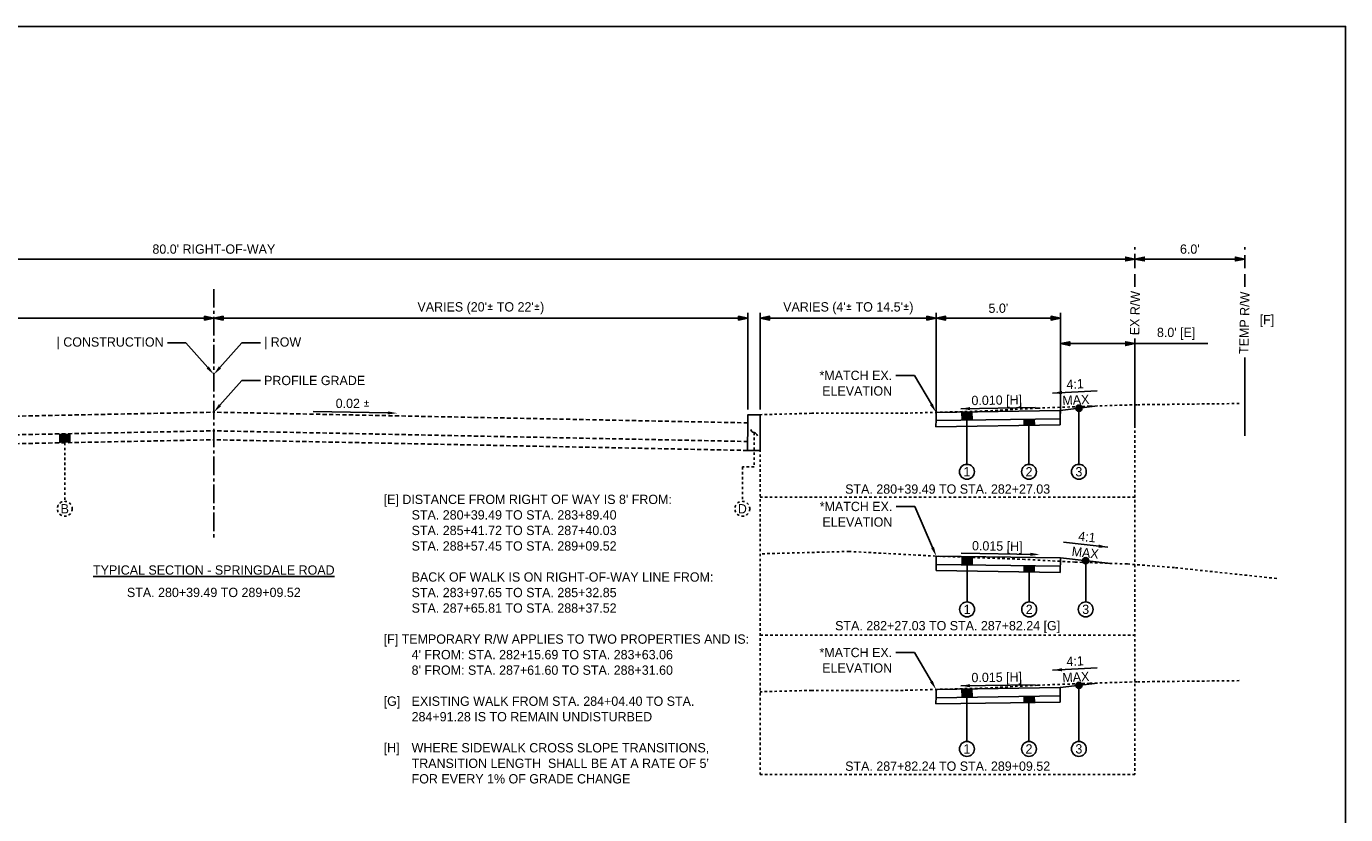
# Model space of a CAD drawing. Header units: feet. Extents: x 19045 to 19260, y 13883 to 14309.
# Tile 10 of 11: x 19083 to 19136, y 14277 to 14309. Entities that reach past the tile are written whole.
import ezdxf
from ezdxf import colors
from ezdxf.entities.mleader import LeaderData, LeaderLine
from ezdxf.math import Vec2, Vec3

# ---------------------------------------------------------------- set-up
doc = ezdxf.new("R2010")
doc.units = ezdxf.units.FT
doc.header["$MEASUREMENT"] = 0
for name, pattern in [('CENTER2', [1.125, 0.75, -0.125, 0.125, -0.125]), ('cl5', [25, 1.25, -1.25, 20, -1.25, 1.25]), ('DASHED', [0.75, 0.5, -0.25]), ('DASHED2', [0.375, 0.25, -0.125]), ('OhDOT_USTN2', [0.11, 0.069, -0.041]), ('OhDOT_USTN3', [0.22, 0.165, -0.055])]:
    doc.linetypes.add(name, pattern=pattern)
for name, color, linetype in [('CM_P_Sidewalk', 254, 'Continuous'), ('PF_X_Ground_Line', 3, 'OhDOT_USTN2'), ('PV_P_EOP', 7, 'Continuous'), ('PV_P_Text', 10, 'Continuous'), ('PV_X_EOP', 7, 'OhDOT_USTN3'), ('RW_X_CL_5', 6, 'cl5'), ('RW_X_Right_of_Way', 7, 'ROWEX-COEC')]:
    doc.layers.add(name, color=color, linetype=linetype)
doc.styles.add('Slanted-Normal', font='font31.shx', dxfattribs={"height": 0.125})
doc.styles.get("Standard").update_dxf_attribs({"font": 'font31.shx'})
doc.styles.add('Straight-Normal', font='font30.shx', dxfattribs={"height": 0.14})
doc.linetypes.add('ROWEX-COEC', pattern='A,0.75,-0.05,["Ex R/W",Straight-Normal,S=1,R=0,X=0,Y=-0.06],-0.7,0.75,-0.3,0.75,-0.3,0.75,-0.3,0.75,-0.3', length=5.7)
doc.dimstyles.new('Dec-1  Slanted', dxfattribs={"dimtxt": 0.125, "dimasz": 0.125, "dimexe": 0.07, "dimexo": 0.07, "dimgap": 0.07, "dimtad": 1, "dimdec": 1, "dimzin": 3, "dimdsep": 46, "dimtxsty": 'Slanted-Normal', "dimblk": 'Dim1', "dimcen": 0, "dimclrd": 95, "dimclre": 95, "dimclrt": 7, "dimadec": 1, "dimazin": 3, "dimtfac": 1, "dimtdec": 1, "dimtix": 1, "dimtofl": 0, "dimtmove": 1, "dimatfit": 3, "dimldrblk": 'Dim1', "dimfxl": 1, "dimtolj": 1, "dimtzin": 0, "dimlwd": -1, "dimlwe": -1, "dimarcsym": 0})

# ---------------------------------------------------------------- blocks, each defined once
blk = doc.blocks.new('Dim1')
h = blk.add_hatch(color=4)
h.dxf.hatch_style = 1
h.paths.add_polyline_path([(0, 0), (-1, -0.2), (-1, 0.2)])
at = {"color": 4}
blk.add_lwpolyline([(0, 0), (-1, -0.2), (-1, 0.2), (0, 0)], dxfattribs=at)
blk = doc.blocks.new('*D902')
at = {"layer": 'Defpoints', "color": 0, "transparency": 16777216}
for p in [(19051.78, 14299.706), (19051.78, 14299.523), (19127.775, 14299.54)]:
    blk.add_point(p, dxfattribs=at)
at = {"layer": 'PV_P_Text', "color": 95, "linetype": 'Continuous', "transparency": 16777216}
for p, q in [((19051.78, 14299.733), (19051.78, 14299.916)), ((19127.4, 14299.706), (19052.155, 14299.706)), ((19127.775, 14299.75), (19127.775, 14299.916))]:
    blk.add_line(p, q, dxfattribs=at)
at = {"layer": 'PV_P_Text', "color": 95, "transparency": 16777216, "xscale": 0.375, "yscale": 0.375, "zscale": 0.375, "rotation": 180}
blk.add_blockref('Dim1', (19051.78, 14299.706), dxfattribs=at)
at = {"layer": 'PV_P_Text', "color": 95, "transparency": 16777216, "xscale": 0.375, "yscale": 0.375, "zscale": 0.375}
blk.add_blockref('Dim1', (19127.775, 14299.706), dxfattribs=at)
at = {"layer": 'PV_P_Text', "color": 7, "transparency": 16777216, "insert": (19090.692, 14300.103), "char_height": 0.375, "attachment_point": 5, "style": 'Slanted-Normal'}
blk.add_mtext("\\A1;80.0' RIGHT-OF-WAY", dxfattribs=at)
blk = doc.blocks.new('*D903')
at = {"layer": 'Defpoints', "color": 0, "transparency": 16777216}
for p in [(19090.692, 14297.325), (19112.192, 14297.325), (19112.192, 14293.438)]:
    blk.add_point(p, dxfattribs=at)
at = {"layer": 'PV_P_Text', "color": 95, "linetype": 'Continuous', "transparency": 16777216}
for p, q in [((19112.192, 14293.648), (19112.192, 14297.535)), ((19091.067, 14297.325), (19111.817, 14297.325))]:
    blk.add_line(p, q, dxfattribs=at)
at = {"layer": 'PV_P_Text', "color": 95, "transparency": 16777216, "xscale": 0.375, "yscale": 0.375, "zscale": 0.375, "rotation": 180}
blk.add_blockref('Dim1', (19090.692, 14297.325), dxfattribs=at)
at = {"layer": 'PV_P_Text', "color": 95, "transparency": 16777216, "xscale": 0.375, "yscale": 0.375, "zscale": 0.375}
blk.add_blockref('Dim1', (19112.192, 14297.325), dxfattribs=at)
at = {"layer": 'PV_P_Text', "color": 7, "transparency": 16777216, "insert": (19101.442, 14297.723), "char_height": 0.375, "attachment_point": 5, "style": 'Slanted-Normal'}
blk.add_mtext("\\A1;VARIES (20'{\\fISOCPEUR|b0|i0|c0|p34;%%P} TO 22'{\\fISOCPEUR|b0|i0|c0|p34;%%P})", dxfattribs=at)
blk = doc.blocks.new('*D904')
at = {"layer": 'Defpoints', "color": 0, "transparency": 16777216}
for p in [(19069.192, 14297.325), (19090.692, 14297.325), (19069.192, 14293.438)]:
    blk.add_point(p, dxfattribs=at)
at = {"layer": 'PV_P_Text', "color": 95, "linetype": 'Continuous', "transparency": 16777216}
for p, q in [((19069.192, 14293.648), (19069.192, 14297.535)), ((19090.317, 14297.325), (19069.567, 14297.325))]:
    blk.add_line(p, q, dxfattribs=at)
at = {"layer": 'PV_P_Text', "color": 95, "transparency": 16777216, "xscale": 0.375, "yscale": 0.375, "zscale": 0.375, "rotation": 180}
blk.add_blockref('Dim1', (19069.192, 14297.325), dxfattribs=at)
at = {"layer": 'PV_P_Text', "color": 95, "transparency": 16777216, "xscale": 0.375, "yscale": 0.375, "zscale": 0.375}
blk.add_blockref('Dim1', (19090.692, 14297.325), dxfattribs=at)
at = {"layer": 'PV_P_Text', "color": 7, "transparency": 16777216, "insert": (19079.942, 14297.723), "char_height": 0.375, "attachment_point": 5, "style": 'Slanted-Normal'}
blk.add_mtext("\\A1;VARIES [20'{\\fISOCPEUR|b0|i0|c0|p34;%%P} TO 31.5'{\\fISOCPEUR|b0|i0|c0|p34;%%P})", dxfattribs=at)
blk = doc.blocks.new('*D905')
at = {"layer": 'Defpoints', "color": 0, "transparency": 16777216}
for p in [(19119.775, 14297.325), (19112.692, 14293.438), (19119.775, 14293.346)]:
    blk.add_point(p, dxfattribs=at)
at = {"layer": 'PV_P_Text', "color": 95, "linetype": 'Continuous', "transparency": 16777216}
for p, q in [((19112.692, 14293.648), (19112.692, 14297.535)), ((19119.775, 14293.556), (19119.775, 14297.535)), ((19113.067, 14297.325), (19119.4, 14297.325))]:
    blk.add_line(p, q, dxfattribs=at)
at = {"layer": 'PV_P_Text', "color": 95, "transparency": 16777216, "xscale": 0.375, "yscale": 0.375, "zscale": 0.375, "rotation": 180}
blk.add_blockref('Dim1', (19112.692, 14297.325), dxfattribs=at)
at = {"layer": 'PV_P_Text', "color": 95, "transparency": 16777216, "xscale": 0.375, "yscale": 0.375, "zscale": 0.375}
blk.add_blockref('Dim1', (19119.775, 14297.325), dxfattribs=at)
at = {"layer": 'PV_P_Text', "color": 7, "transparency": 16777216, "insert": (19116.234, 14297.723), "char_height": 0.375, "attachment_point": 5, "style": 'Slanted-Normal'}
blk.add_mtext("\\A1;VARIES (4'{\\fISOCPEUR|b0|i0|c0|p34;%%P} TO 14.5'{\\fISOCPEUR|b0|i0|c0|p34;%%P})", dxfattribs=at)
blk = doc.blocks.new('*D906')
at = {"layer": 'Defpoints', "color": 0, "transparency": 16777216}
for p in [(19127.775, 14299.966), (19132.191, 14300.067), (19132.191, 14299.706)]:
    blk.add_point(p, dxfattribs=at)
at = {"layer": 'PV_P_Text', "color": 95, "linetype": 'Continuous', "transparency": 16777216}
for p, q in [((19127.775, 14299.756), (19127.775, 14299.496)), ((19128.15, 14299.706), (19131.816, 14299.706)), ((19132.191, 14299.857), (19132.191, 14299.496))]:
    blk.add_line(p, q, dxfattribs=at)
at = {"layer": 'PV_P_Text', "color": 95, "transparency": 16777216, "xscale": 0.375, "yscale": 0.375, "zscale": 0.375, "rotation": 180}
blk.add_blockref('Dim1', (19127.775, 14299.706), dxfattribs=at)
at = {"layer": 'PV_P_Text', "color": 95, "transparency": 16777216, "xscale": 0.375, "yscale": 0.375, "zscale": 0.375}
blk.add_blockref('Dim1', (19132.191, 14299.706), dxfattribs=at)
at = {"layer": 'PV_P_Text', "color": 7, "transparency": 16777216, "insert": (19129.983, 14300.103), "char_height": 0.375, "attachment_point": 5, "style": 'Slanted-Normal'}
blk.add_mtext("\\A1;6.0'", dxfattribs=at)
blk = doc.blocks.new('*D907')
at = {"layer": 'Defpoints', "color": 0, "transparency": 16777216}
for p in [(19124.775, 14297.325), (19119.775, 14293.346), (19124.775, 14293.271)]:
    blk.add_point(p, dxfattribs=at)
at = {"layer": 'PV_P_Text', "color": 95, "linetype": 'Continuous', "transparency": 16777216}
for p, q in [((19119.775, 14293.556), (19119.775, 14297.535)), ((19124.775, 14293.481), (19124.775, 14297.535)), ((19120.15, 14297.325), (19124.4, 14297.325))]:
    blk.add_line(p, q, dxfattribs=at)
at = {"layer": 'PV_P_Text', "color": 95, "transparency": 16777216, "xscale": 0.375, "yscale": 0.375, "zscale": 0.375, "rotation": 180}
blk.add_blockref('Dim1', (19119.775, 14297.325), dxfattribs=at)
at = {"layer": 'PV_P_Text', "color": 95, "transparency": 16777216, "xscale": 0.375, "yscale": 0.375, "zscale": 0.375}
blk.add_blockref('Dim1', (19124.775, 14297.325), dxfattribs=at)
at = {"layer": 'PV_P_Text', "color": 7, "transparency": 16777216, "insert": (19122.275, 14297.723), "char_height": 0.375, "attachment_point": 5, "style": 'Slanted-Normal'}
blk.add_mtext("\\A1;5.0'", dxfattribs=at)
blk = doc.blocks.new('_Integral')
at = {"color": 0, "linetype": 'ByBlock', "lineweight": -2}
for centre, start, end in [((0.44, -0.09), 102, 168), ((-0.44, 0.09), 282, 348)]:
    blk.add_arc(centre, 0.454, start, end, dxfattribs=at)
blk = doc.blocks.new('*D908')
at = {"layer": 'Defpoints', "color": 0, "transparency": 16777216}
for p in [(19127.775, 14296.298), (19124.775, 14293.271), (19127.775, 14293.006)]:
    blk.add_point(p, dxfattribs=at)
at = {"layer": 'PV_P_Text', "color": 95, "linetype": 'Continuous', "transparency": 16777216}
for p, q in [((19124.775, 14293.481), (19124.775, 14296.508)), ((19127.775, 14293.216), (19127.775, 14296.508)), ((19125.15, 14296.298), (19127.4, 14296.298)), ((19127.775, 14296.298), (19130.713, 14296.298))]:
    blk.add_line(p, q, dxfattribs=at)
at = {"layer": 'PV_P_Text', "color": 95, "transparency": 16777216, "xscale": 0.375, "yscale": 0.375, "zscale": 0.375, "rotation": 180}
blk.add_blockref('Dim1', (19124.775, 14296.298), dxfattribs=at)
at = {"layer": 'PV_P_Text', "color": 95, "transparency": 16777216, "xscale": 0.375, "yscale": 0.375, "zscale": 0.375}
blk.add_blockref('Dim1', (19127.775, 14296.298), dxfattribs=at)
at = {"layer": 'PV_P_Text', "color": 7, "transparency": 16777216, "insert": (19129.432, 14296.695), "char_height": 0.375, "attachment_point": 5, "style": 'Slanted-Normal'}
blk.add_mtext("\\A1;8.0' [E]", dxfattribs=at)

msp = doc.modelspace()

# ---------------------------------------------------------------- hatches: boundary and pattern name
at = {"layer": 'PV_P_Text'}
h = msp.add_hatch(color=256, dxfattribs=at)
h.dxf.hatch_style = 1
edge = h.paths.add_edge_path()
edge.add_arc((19125.516, 14293.699), 0.125, 0, 360)
h = msp.add_hatch(color=256, dxfattribs=at)
h.dxf.hatch_style = 1
h.paths.add_polyline_path([(19121.208, 14293.554), (19120.808, 14293.548), (19120.818, 14293.215), (19121.218, 14293.221)])
h = msp.add_hatch(color=256, dxfattribs=at)
h.dxf.hatch_style = 1
h.paths.add_polyline_path([(19123.718, 14293.258), (19123.308, 14293.252), (19123.308, 14293.002), (19123.725, 14293.008)])
h = msp.add_hatch(color=256, dxfattribs=at)
h.dxf.hatch_style = 1
h.paths.add_polyline_path([(19084.492, 14292.664), (19084.892, 14292.672), (19084.892, 14292.312), (19084.492, 14292.304)])
h = msp.add_hatch(color=256, dxfattribs=at)
h.dxf.hatch_style = 1
h.paths.add_polyline_path([(19121.216, 14287.72), (19120.816, 14287.726), (19120.816, 14287.393), (19121.216, 14287.387)])
h = msp.add_hatch(color=256, dxfattribs=at)
h.dxf.hatch_style = 1
h.paths.add_polyline_path([(19123.716, 14287.35), (19123.316, 14287.356), (19123.316, 14287.106), (19123.716, 14287.1)])
h = msp.add_hatch(color=256, dxfattribs=at)
h.dxf.hatch_style = 1
edge = h.paths.add_edge_path()
edge.add_arc((19125.79, 14287.559), 0.125, 0, 360)
h = msp.add_hatch(color=256, dxfattribs=at)
h.dxf.hatch_style = 1
edge = h.paths.add_edge_path()
edge.add_arc((19125.516, 14282.54), 0.125, 0, 360)
h = msp.add_hatch(color=256, dxfattribs=at)
h.dxf.hatch_style = 1
h.paths.add_polyline_path([(19121.208, 14282.395), (19120.808, 14282.389), (19120.818, 14282.057), (19121.218, 14282.063)])
h = msp.add_hatch(color=256, dxfattribs=at)
h.dxf.hatch_style = 1
h.paths.add_polyline_path([(19123.718, 14282.1), (19123.308, 14282.094), (19123.308, 14281.844), (19123.725, 14281.85)])

# ---------------------------------------------------------------- linework, layer by layer
at = {"layer": 'PF_X_Ground_Line'}
for points in [[(19131.97, 14293.886), (19127.856, 14293.839), (19125.951, 14293.78), (19123.85, 14293.702), (19121.825, 14293.589), (19118.44, 14293.495), (19114.762, 14293.494), (19112.692, 14293.438)], [(19133.479, 14286.843), (19129.365, 14287.279), (19127.46, 14287.427), (19125.359, 14287.501), (19123.334, 14287.612), (19119.949, 14287.733), (19116.271, 14287.931), (19112.692, 14287.834)], [(19131.97, 14282.728), (19127.856, 14282.681), (19125.951, 14282.622), (19123.85, 14282.544), (19121.825, 14282.431), (19118.44, 14282.337), (19114.762, 14282.336), (19112.692, 14282.28)]]:
    msp.add_lwpolyline(points, dxfattribs=at)
at = {"layer": 'PV_P_EOP', "linetype": 'DASHED'}
for points in [[(19127.775, 14298.592), (19127.775, 14300.182)], [(19132.191, 14298.592), (19132.191, 14300.182)]]:
    msp.add_lwpolyline(points, dxfattribs=at)
at = {"layer": 'PV_P_EOP', "linetype": 'Continuous'}
for points in [[(19127.775, 14293.006), (19127.775, 14296.298)], [(19132.191, 14292.583), (19132.191, 14295.741)]]:
    msp.add_lwpolyline(points, dxfattribs=at)
at = {"layer": 'PV_P_Text', "linetype": 'ByBlock', "lineweight": -2}
for p, q in [((19124.461, 14294.307), (19126.258, 14294.396)), ((19120.762, 14293.677), (19123.763, 14293.722)), ((19097.696, 14293.508), (19094.696, 14293.568)), ((19124.895, 14288.298), (19126.685, 14288.102)), ((19120.775, 14287.857), (19123.776, 14287.812)), ((19124.461, 14283.149), (19126.258, 14283.238)), ((19120.762, 14282.519), (19123.763, 14282.564))]:
    msp.add_line(p, q, dxfattribs=at)
at = {"layer": 'PV_P_Text', "linetype": 'CENTER2'}
msp.add_lwpolyline([(19090.692, 14298.498), (19090.692, 14288.498)], dxfattribs=at)
at = {"layer": 'PV_P_Text'}
for points in [[(19126.266, 14293.79), (19124.766, 14293.607)], [(19119.766, 14293.248), (19119.762, 14292.949)], [(19124.766, 14293.607), (19119.766, 14293.532)], [(19119.766, 14293.248), (19119.766, 14293.532)], [(19124.766, 14293.274), (19119.771, 14293.199)], [(19120.808, 14293.548), (19120.818, 14293.215)], [(19121.008, 14293.252), (19121.008, 14291.438)], [(19121.208, 14293.554), (19121.218, 14293.221)], [(19123.308, 14293.252), (19123.308, 14293.002)], [(19123.718, 14293.258), (19123.725, 14293.008)], [(19124.766, 14293.607), (19124.766, 14293.024)], [(19125.516, 14293.699), (19125.516, 14291.438)], [(19084.492, 14292.664), (19084.492, 14292.304)], [(19084.892, 14292.672), (19084.892, 14292.312)], [(19124.766, 14293.024), (19119.762, 14292.949)], [(19123.508, 14293.005), (19123.508, 14291.438)], [(19119.775, 14287.742), (19119.766, 14287.159)], [(19124.77, 14287.334), (19119.77, 14287.409)], [(19124.775, 14287.667), (19119.775, 14287.742)], [(19120.816, 14287.726), (19120.816, 14287.393)], [(19121.016, 14287.39), (19121.016, 14285.896)], [(19121.216, 14287.72), (19121.216, 14287.387)], [(19123.316, 14287.356), (19123.316, 14287.106)], [(19123.716, 14287.35), (19123.716, 14287.1)], [(19124.775, 14287.667), (19124.766, 14287.084)], [(19126.805, 14287.45), (19124.775, 14287.667)], [(19125.79, 14287.559), (19125.79, 14285.896)], [(19124.766, 14287.084), (19119.766, 14287.159)], [(19123.516, 14287.103), (19123.516, 14285.896)], [(19126.266, 14282.632), (19124.766, 14282.449)], [(19119.766, 14282.09), (19119.762, 14281.791)], [(19124.766, 14282.449), (19119.766, 14282.374)], [(19119.766, 14282.09), (19119.766, 14282.374)], [(19124.766, 14282.116), (19119.771, 14282.041)], [(19120.808, 14282.389), (19120.818, 14282.057)], [(19121.008, 14282.067), (19121.008, 14280.279)], [(19121.208, 14282.395), (19121.218, 14282.063)], [(19123.308, 14282.094), (19123.308, 14281.844)], [(19123.718, 14282.1), (19123.725, 14281.85)], [(19124.766, 14282.449), (19124.766, 14281.866)], [(19125.516, 14282.54), (19125.516, 14280.279)], [(19124.766, 14281.866), (19119.762, 14281.791)], [(19123.508, 14281.847), (19123.508, 14280.279)]]:
    msp.add_lwpolyline(points, dxfattribs=at)
at = {"layer": 'PV_P_Text', "linetype": 'DASHED2', "ltscale": 0.333}
for points in [[(19112.692, 14293.438), (19112.692, 14284.556)], [(19112.442, 14292.717), (19112.442, 14291.333), (19111.968, 14291.333), (19111.968, 14289.949)], [(19127.775, 14293.006), (19127.775, 14284.556)], [(19084.692, 14292.308), (19084.692, 14289.949)], [(19127.775, 14290.111), (19112.692, 14290.111)], [(19112.692, 14287.834), (19112.692, 14278.952)], [(19127.775, 14287.403), (19127.775, 14278.952)], [(19112.692, 14284.556), (19127.775, 14284.556)], [(19127.775, 14278.952), (19112.692, 14278.952)]]:
    msp.add_lwpolyline(points, dxfattribs=at)
at = {"layer": 'PV_P_Text'}
for centre, radius in [((19125.516, 14293.699), 0.125), ((19121.008, 14291.138), 0.3), ((19123.508, 14291.138), 0.3), ((19125.516, 14291.138), 0.3), ((19125.79, 14287.559), 0.125), ((19121.016, 14285.596), 0.3), ((19123.516, 14285.596), 0.3), ((19125.79, 14285.596), 0.3), ((19125.516, 14282.54), 0.125), ((19121.008, 14279.979), 0.3), ((19123.508, 14279.979), 0.3), ((19125.516, 14279.979), 0.3)]:
    msp.add_circle(centre, radius, dxfattribs=at)
at = {"layer": 'PV_P_Text', "linetype": 'DASHED2', "ltscale": 0.333}
for centre in [(19084.692, 14289.649), (19111.968, 14289.649)]:
    msp.add_circle(centre, 0.3, dxfattribs=at)
at = {"layer": 'PV_P_Text'}
for points in [[(19124.832, 14294.388), (19124.461, 14294.307), (19124.838, 14294.263)], [(19121.136, 14293.745), (19120.762, 14293.677), (19121.138, 14293.62)], [(19097.697, 14293.57), (19098.071, 14293.5), (19097.695, 14293.445)], [(19123.562, 14287.752), (19123.937, 14287.809), (19123.563, 14287.877)], [(19126.305, 14288.081), (19126.685, 14288.102), (19126.319, 14288.205)], [(19124.832, 14283.23), (19124.461, 14283.149), (19124.838, 14283.105)], [(19121.136, 14282.587), (19120.762, 14282.519), (19121.138, 14282.462)]]:
    msp.add_solid(points, dxfattribs=at)
at = {"layer": 'PV_X_EOP'}
for points in [[(19069.192, 14293.108), (19090.692, 14293.538)], [(19112.192, 14293.108), (19090.692, 14293.538)], [(19069.192, 14292.358), (19090.692, 14292.788)], [(19112.192, 14292.358), (19090.692, 14292.788)], [(19069.192, 14291.998), (19090.692, 14292.428)], [(19112.17, 14291.998), (19090.692, 14292.428)]]:
    msp.add_lwpolyline(points, dxfattribs=at)
at = {"layer": 'RW_X_CL_5', "linetype": 'ByBlock'}
msp.add_lwpolyline([(19045.13, 14309.073), (19045.13, 14246.823), (19136.254, 14246.823), (19136.254, 14309.073)], close=True, dxfattribs=at)
at = {"layer": 'RW_X_Right_of_Way'}
for points in [[(19112.192, 14293.108), (19112.192, 14293.438), (19112.692, 14293.438), (19112.692, 14291.998)], [(19112.192, 14293.108), (19112.17, 14291.998)], [(19112.17, 14291.998), (19112.692, 14291.998)]]:
    msp.add_lwpolyline(points, dxfattribs=at)

# ---------------------------------------------------------------- block references
at = {"layer": 'PV_P_Text', "xscale": 0.375, "yscale": 0.375, "zscale": 0.375, "rotation": 90}
msp.add_blockref('_Integral', (19112.442, 14292.717), dxfattribs=at)

# ---------------------------------------------------------------- texts
at = {"insert": (19090.692, 14287.179), "char_height": 0.375, "width": 29.24884, "attachment_point": 5, "style": 'Slanted-Normal'}
msp.add_mtext('{\\LTYPICAL SECTION - SPRINGDALE ROAD}', dxfattribs=at)
at = {"layer": 'CM_P_Sidewalk', "insert": (19097.154, 14290.215), "char_height": 0.375, "attachment_point": 1}
msp.add_mtext_dynamic_manual_height_columns("\\pxi-3,l4,t4;[E] DISTANCE FROM RIGHT OF WAY IS 8' FROM: \\P^ISTA. 280+39.49 TO STA. 283+89.40  \\P^ISTA. 285+41.72 TO STA. 287+40.03\\P^ISTA. 288+57.45 TO STA. 289+09.52\\P\\P^IBACK OF WALK IS ON RIGHT-OF-WAY LINE FROM:\\P^ISTA. 283+97.65 TO STA. 285+32.85\\P^ISTA. 287+65.81 TO STA. 288+37.52\\P\\P[F] TEMPORARY R/W APPLIES TO TWO PROPERTIES AND IS:\\P^I4' FROM: STA. 282+15.69 TO STA. 283+63.06\\P^I8' FROM: STA. 287+61.60 TO STA. 288+31.60\\P\\P[G]^IEXISTING WALK FROM STA. 284+04.40 TO STA. 284+91.28 IS TO REMAIN UNDISTURBED\\P\\P[H]^IWHERE SIDEWALK CROSS SLOPE TRANSITIONS, TRANSITION LENGTH  SHALL BE AT A RATE OF 5' FOR EVERY 1% OF GRADE CHANGE", width=14.32229, gutter_width=42, heights=[0], dxfattribs=at)
at = {"layer": 'PV_P_Text', "style": 'Slanted-Normal'}
for s, rotation, p in [('4:1', 2.8422, (19125.025, 14294.467)), ('0.010 [H]', 0.8594, (19121.195, 14293.822)), ('MAX', 2.8422, (19124.86, 14293.819)), ('4:1', 353.7554, (19125.478, 14288.367)), ('0.015 [H]', 359.1406, (19121.212, 14287.976)), ('MAX', 353.7554, (19125.213, 14287.753)), ('4:1', 2.8422, (19125.025, 14283.309)), ('0.015 [H]', 0.8594, (19121.195, 14282.664)), ('MAX', 2.8422, (19124.86, 14282.661))]:
    msp.add_text(s, height=0.375, rotation=rotation, dxfattribs=at).set_placement(p)
at = {"layer": 'PV_P_Text', "char_height": 0.375, "attachment_point": 5, "rotation": 88.8542, "style": 'Slanted-Normal'}
for s, insert, width in [('EX R/W', (19127.775, 14297.528), 2.18377), ('TEMP R/W', (19132.181, 14297.137), 3.20594)]:
    msp.add_mtext(s, dxfattribs=dict(at, insert=insert, width=width))
at = {"layer": 'PV_P_Text', "char_height": 0.375, "attachment_point": 5, "style": 'Slanted-Normal'}
for s, insert, width in [('[F]', (19133.086, 14297.208), 2.03505), ('0.02 {\\fISOCPEUR|b0|i0|c0|p34;%%P}', (19096.283, 14293.89), 29.24884), ('STA. 280+39.49 TO STA. 282+27.03', (19120.234, 14290.44), 16.68248), ('STA. 280+39.49 TO 289+09.52', (19090.692, 14286.278), 29.24884), ('STA. 282+27.03 TO STA. 287+82.24 [G]', (19120.234, 14284.885), 16.68248), ('STA. 287+82.24 TO STA. 289+09.52', (19120.234, 14279.282), 16.68248)]:
    msp.add_mtext(s, dxfattribs=dict(at, insert=insert, width=width))
for s, insert in [('1', (19121.008, 14291.138)), ('2', (19123.508, 14291.138)), ('3', (19125.516, 14291.138)), ('B', (19084.692, 14289.649)), ('D', (19111.968, 14289.649)), ('1', (19121.016, 14285.596)), ('2', (19123.516, 14285.596)), ('3', (19125.79, 14285.596)), ('1', (19121.008, 14279.979)), ('2', (19123.508, 14279.979)), ('3', (19125.516, 14279.979))]:
    msp.add_mtext_dynamic_manual_height_columns(s, width=2.46234, gutter_width=0.625, heights=[0], dxfattribs=dict(at, insert=insert))

# ---------------------------------------------------------------- dimensions: what is measured, and where the dimension line sits
at = {"layer": 'PV_P_Text'}
for base, p1, p2, text, picture, middle in [((19051.78, 14299.706), (19127.775, 14299.54), (19051.78, 14299.523), "80.0' RIGHT-OF-WAY", '*D902', (19090.692, 14299.706)), ((19127.775, 14296.298), (19124.775, 14293.271), (19127.775, 14293.006), "8.0' [E]", '*D908', (19129.432, 14296.298))]:
    dim = msp.add_linear_dim(base=base, p1=p1, p2=p2, text=text, dimstyle='Dec-1  Slanted', override={"dimpost": "'"}, dxfattribs=at)
    dim.commit()
    dim.dimension.update_dxf_attribs({"geometry": picture, "text_midpoint": middle, "dimtype": 160})
for base, p1, p2, text, picture, middle in [((19132.191, 14299.706), (19127.775, 14299.966), (19132.191, 14300.067), "6.0'", '*D906', (19129.983, 14300.103)), ((19069.192, 14297.325), (19090.692, 14297.325), (19069.192, 14293.438), "VARIES [20'{\\fISOCPEUR|b0|i0|c0|p34;%%P} TO 31.5'{\\fISOCPEUR|b0|i0|c0|p34;%%P})", '*D904', (19079.942, 14297.723)), ((19112.192, 14297.325), (19090.692, 14297.325), (19112.192, 14293.438), "VARIES (20'{\\fISOCPEUR|b0|i0|c0|p34;%%P} TO 22'{\\fISOCPEUR|b0|i0|c0|p34;%%P})", '*D903', (19101.442, 14297.723)), ((19119.775, 14297.325), (19112.692, 14293.438), (19119.775, 14293.346), "VARIES (4'{\\fISOCPEUR|b0|i0|c0|p34;%%P} TO 14.5'{\\fISOCPEUR|b0|i0|c0|p34;%%P})", '*D905', (19116.234, 14297.723)), ((19124.775, 14297.325), (19119.775, 14293.346), (19124.775, 14293.271), "5.0'", '*D907', (19122.275, 14297.723))]:
    dim = msp.add_linear_dim(base=base, p1=p1, p2=p2, text=text, dimstyle='Dec-1  Slanted', override={"dimpost": "'"}, dxfattribs=at)
    dim.commit()
    dim.dimension.update_dxf_attribs({"geometry": picture, "text_midpoint": middle})

# ---------------------------------------------------------------- leaders
at = {"layer": 'RW_X_Right_of_Way'}
ml = msp.add_multileader_mtext('Standard', dxfattribs=at)
ml.set_content('| CONSTRUCTION ', color=256, style='Slanted-Normal')
ml.set_leader_properties()
ml.build(insert=Vec2(0, 0))
ml.multileader.update_dxf_attribs({"dogleg_length": 0.25, "arrow_head_size": 0.375, "scale": 3})
ctx = ml.context
ctx.base_point, ctx.scale, ctx.char_height, ctx.arrow_head_size, ctx.landing_gap_size, ctx.plane_origin = Vec3(19083.761, 14296.334), 3, 0.375, 0.375, 0.15, Vec3(19087.003, 14295.03)
ctx.text_align_type = 2
notes = []
notes.append((ctx, [(1, (1, 1, 0), (19089.57, 14296.334), (-1, 0), 0.75, [(0, [(19090.692, 14295.057)], 0, [])])]))
ctx.mtext.insert, ctx.mtext.alignment, ctx.mtext.flow_direction = Vec3(19088.67, 14296.553), 3, 5
ml = msp.add_multileader_mtext('Standard', dxfattribs=at)
ml.set_content('| ROW ', color=256, style='Slanted-Normal')
ml.set_leader_properties()
ml.build(insert=Vec2(0, 0))
ml.multileader.update_dxf_attribs({"dogleg_length": 0.25, "arrow_head_size": 0.375, "scale": 3})
ctx = ml.context
ctx.base_point, ctx.scale, ctx.char_height, ctx.arrow_head_size, ctx.landing_gap_size, ctx.plane_origin = Vec3(19092.564, 14296.334), 3, 0.375, 0.375, 0.15, Vec3(19090.748, 14295.03)
notes.append((ctx, [(0, (1, 1, 0), (19091.814, 14296.334), (1, 0), 0.75, [(0, [(19090.692, 14295.057)], 0, [])])]))
ctx.mtext.insert, ctx.mtext.flow_direction = Vec3(19092.714, 14296.553), 5
ml = msp.add_multileader_mtext('Standard', dxfattribs=at)
ml.set_content('PROFILE GRADE ', color=256, style='Slanted-Normal')
ml.set_leader_properties()
ml.build(insert=Vec2(0, 0))
ml.multileader.update_dxf_attribs({"dogleg_length": 0.25, "arrow_head_size": 0.375, "scale": 3})
ctx = ml.context
ctx.base_point, ctx.scale, ctx.char_height, ctx.arrow_head_size, ctx.landing_gap_size, ctx.plane_origin = Vec3(19092.564, 14294.816), 3, 0.375, 0.375, 0.15, Vec3(19090.748, 14293.512)
notes.append((ctx, [(0, (1, 1, 0), (19091.814, 14294.816), (1, 0), 0.75, [(0, [(19090.692, 14293.538)], 0, [])])]))
ctx.mtext.insert, ctx.mtext.flow_direction = Vec3(19092.714, 14295.003), 5
ml = msp.add_multileader_mtext('Standard', dxfattribs=at)
ml.set_content('*MATCH EX. \\PELEVATION', color=256, style='Slanted-Normal')
ml.set_leader_properties()
ml.build(insert=Vec2(0, 0))
ml.multileader.update_dxf_attribs({"dogleg_length": 0.25, "arrow_head_size": 0.375, "scale": 3})
ctx = ml.context
ctx.base_point, ctx.scale, ctx.char_height, ctx.arrow_head_size, ctx.landing_gap_size, ctx.plane_origin = Vec3(19114.647, 14295.02), 3, 0.375, 0.375, 0.15, Vec3(19119.823, 14293.506)
ctx.text_align_type = 2
notes.append((ctx, [(1, (1, 1, 0), (19118.899, 14295.02), (-1, 0), 0.75, [(0, [(19119.766, 14293.532)], 0, [])])]))
ctx.mtext.insert, ctx.mtext.alignment, ctx.mtext.flow_direction = Vec3(19117.999, 14295.207), 3, 5
ml = msp.add_multileader_mtext('Standard', dxfattribs=at)
ml.set_content('*MATCH EX. \\PELEVATION', color=256, style='Slanted-Normal')
ml.set_leader_properties()
ml.build(insert=Vec2(0, 0))
ml.multileader.update_dxf_attribs({"dogleg_length": 0.25, "arrow_head_size": 0.375, "scale": 3})
ctx = ml.context
ctx.base_point, ctx.scale, ctx.char_height, ctx.arrow_head_size, ctx.landing_gap_size, ctx.plane_origin = Vec3(19114.655, 14289.741), 3, 0.375, 0.375, 0.15, Vec3(19119.831, 14287.716)
ctx.text_align_type = 2
notes.append((ctx, [(1, (1, 1, 0), (19118.908, 14289.741), (-1, 0), 0.75, [(0, [(19119.775, 14287.742)], 0, [])])]))
ctx.mtext.insert, ctx.mtext.alignment, ctx.mtext.flow_direction = Vec3(19118.008, 14289.929), 3, 5
ml = msp.add_multileader_mtext('Standard', dxfattribs=at)
ml.set_content('*MATCH EX. \\PELEVATION', color=256, style='Slanted-Normal')
ml.set_leader_properties()
ml.build(insert=Vec2(0, 0))
ml.multileader.update_dxf_attribs({"dogleg_length": 0.25, "arrow_head_size": 0.375, "scale": 3})
ctx = ml.context
ctx.base_point, ctx.scale, ctx.char_height, ctx.arrow_head_size, ctx.landing_gap_size, ctx.plane_origin = Vec3(19114.647, 14283.862), 3, 0.375, 0.375, 0.15, Vec3(19119.823, 14282.348)
ctx.text_align_type = 2
notes.append((ctx, [(1, (1, 1, 0), (19118.899, 14283.862), (-1, 0), 0.75, [(0, [(19119.766, 14282.374)], 0, [])])]))
ctx.mtext.insert, ctx.mtext.alignment, ctx.mtext.flow_direction = Vec3(19117.999, 14284.049), 3, 5
for ctx, leaders in notes:
    for number, flags, end, landing, length, lines in leaders:
        leader = LeaderData()
        leader.index, (leader.has_last_leader_line, leader.has_dogleg_vector, leader.attachment_direction) = number, flags
        leader.last_leader_point, leader.dogleg_vector, leader.dogleg_length = Vec3(end), Vec3(landing), length
        for number, points, colour, breaks in lines:
            line = LeaderLine()
            line.index, line.vertices, line.color, line.breaks = number, Vec3.list(points), colors.encode_raw_color(colour), breaks
            leader.lines.append(line)
        ctx.leaders.append(leader)

doc.saveas('drawing.dxf')
